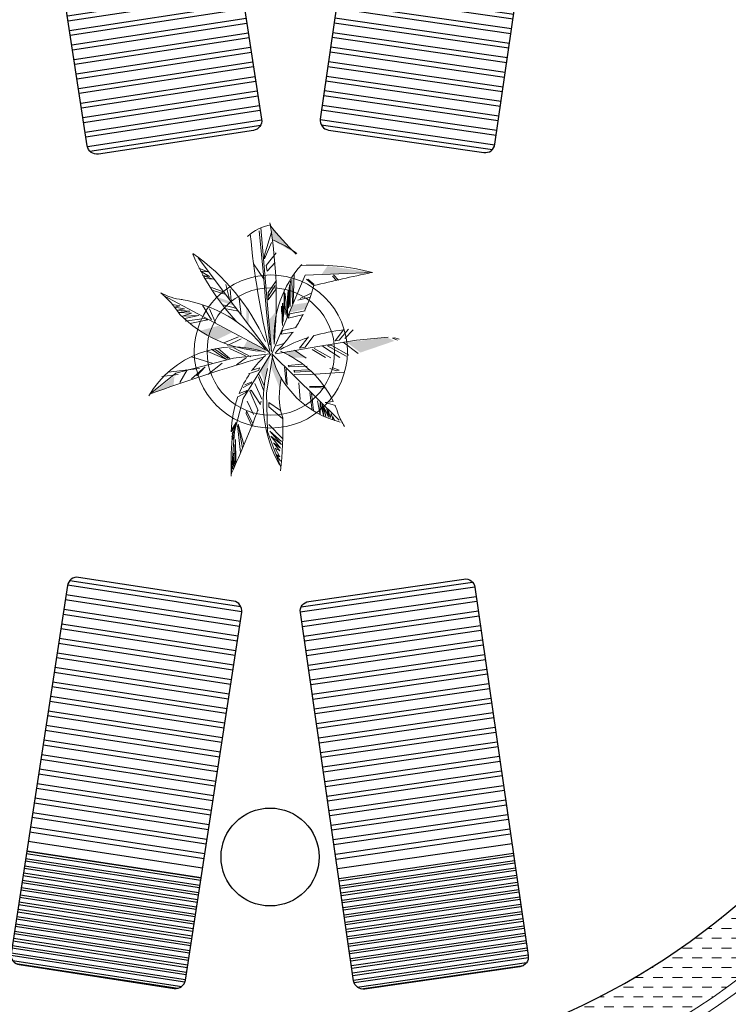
# Model space of a CAD drawing. Header units: millimetres. Extents: x 217.8 to 250.3, y 155.3 to 171.1.
# Tile 26 of 35: x 242.6 to 246.2, y 158.6 to 163.7. Entities that reach past the tile are written whole.
import ezdxf

# ---------------------------------------------------------------- set-up
doc = ezdxf.new("R2010")
doc.units = ezdxf.units.MM
for name, color, linetype, lineweight in [('ACQUA', 151, 'Continuous', 20), ('VERDE_giardino', 74, 'Continuous', 9), ('VETRATE', 171, 'Continuous', 9)]:
    doc.layers.add(name, color=color, linetype=linetype, lineweight=lineweight)
doc.layers.add('ARREDI_attrezzature', color=175, linetype='Continuous')
doc.layers.add('PROIEZIONI', color=145, linetype='Continuous')

msp = doc.modelspace()

# ---------------------------------------------------------------- hatches: boundary and pattern name
at = {"layer": 'ACQUA'}
h = msp.add_hatch(dxfattribs=at)
h.set_pattern_fill('DASH', color=256, scale=0.4, style=0)
h.set_pattern_definition([(0, (358.711986, -43.13463), (0.05, 0.05), [0.05, -0.05])])
h.paths.add_polyline_path([(244.3418, 165.9229), (244.3418, 165.6204, -0.174446), (246.5631, 164.4613), (246.7837, 164.6645, 0.17708)])
h.paths.add_polyline_path([(243.3257, 165.9208, 2.20923), (247.8419, 161.9543), (247.5419, 161.9543, -2.193796), (243.3257, 165.6181)])
at = {"layer": 'ARREDI_attrezzature'}
h = msp.add_hatch(dxfattribs=at)
h.set_pattern_fill('ANSI32', color=256, scale=0.2, angle=143.2235, style=0)
h.set_pattern_definition([(8.700945, (-122.91331, 650.65147), (-0.011345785, 0.074136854), []), (8.700945, (-122.88481, 650.63054), (-0.011345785, 0.074136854), [])])
h.paths.add_polyline_path([(243.7734, 163.09, 0.414214), (243.8152, 163.1469), (243.6154, 164.453), (242.7257, 164.3168), (242.9256, 163.0108, 0.414214), (242.9826, 162.9689)])
h = msp.add_hatch(dxfattribs=at)
h.set_pattern_fill('ANSI32', color=256, scale=0.2, angle=143.2235, style=0)
h.set_pattern_definition([(171.776492, (606.767996, 653.69165), (0.010727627, 0.074228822), []), (171.776492, (606.73968, 653.67048), (0.010727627, 0.074228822), [])])
h.paths.add_polyline_path([(244.1568, 163.0916, -0.414214), (244.1144, 163.1482), (244.3034, 164.4559), (245.1942, 164.3271), (245.0052, 163.0195, -0.414214), (244.9485, 162.9771)])
h = msp.add_hatch(dxfattribs=at)
h.set_pattern_fill('ANSI32', color=256, scale=0.2, angle=143.2235, style=0)
h.set_pattern_definition([(351.299055, (-123.01482, -326.87489), (-0.011345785, -0.074136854), []), (351.299055, (-122.98633, -326.853956), (-0.011345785, -0.074136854), [])])
h.paths.add_polyline_path([(243.6719, 160.6866, -0.414214), (243.7137, 160.6296), (243.5138, 159.3236), (242.6242, 159.4597), (242.8241, 160.7658, -0.414214), (242.8811, 160.8076)])
h = msp.add_hatch(dxfattribs=at)
h.set_pattern_fill('ANSI32', color=256, scale=0.2, angle=143.2235, style=0)
h.set_pattern_definition([(188.223508, (606.66648, -329.915065), (0.010727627, -0.074228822), []), (188.223508, (606.63816, -329.8939), (0.010727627, -0.074228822), [])])
h.paths.add_polyline_path([(244.0553, 160.685, 0.414214), (244.0129, 160.6284), (244.2019, 159.3207), (245.0927, 159.4495), (244.9037, 160.7571, 0.414214), (244.847, 160.7995)])
h = msp.add_hatch(dxfattribs=at)
h.set_pattern_fill('ANSI32', color=256, scale=0.1, angle=143.2235, style=0)
h.set_pattern_definition([(351.2990546, (-123.014824, -326.874886), (-0.0056728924, -0.0370684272), []), (351.2990546, (-123.000576, -326.86442), (-0.0056728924, -0.0370684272), [])])
h.paths.add_polyline_path([(243.5063, 159.2742), (243.4263, 158.7515, -0.414214), (243.3693, 158.7096), (242.5785, 158.8307, -0.414214), (242.5366, 158.8876), (242.6166, 159.4103)])
h = msp.add_hatch(dxfattribs=at)
h.set_pattern_fill('ANSI32', color=256, scale=0.1, angle=143.2235, style=0)
h.set_pattern_definition([(188.2235085, (606.66648, -329.915065), (0.0053638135, -0.037114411), []), (188.2235085, (606.65232, -329.904482), (0.0053638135, -0.037114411), [])])
h.paths.add_polyline_path([(244.2091, 159.2712), (244.2847, 158.7479, 0.414214), (244.3413, 158.7056), (245.1331, 158.82, 0.414214), (245.1754, 158.8767), (245.0998, 159.4)])

# ---------------------------------------------------------------- linework, layer by layer
for p, q in [((243.5138, 159.3236), (242.6242, 159.4597)), ((244.2019, 159.3207), (245.0927, 159.4495)), ((243.5063, 159.2742), (242.6166, 159.4103)), ((244.2091, 159.2712), (245.0998, 159.4))]:
    msp.add_line(p, q, dxfattribs=at)
for points in [[(242.68, 164.9459), (243.4708, 165.0669, -0.414214), (243.5278, 165.0251), (243.8152, 163.1469, -0.414214), (243.7734, 163.09), (242.9826, 162.9689, -0.414214), (242.9256, 163.0108), (242.6382, 164.8889, -0.414214)], [(245.2346, 164.9566), (244.4428, 165.071, 0.414214), (244.3862, 165.0287), (244.1144, 163.1482, 0.414214), (244.1568, 163.0916), (244.9485, 162.9771, 0.414214), (245.0052, 163.0195), (245.277, 164.8999, 0.414214)], [(242.5785, 158.8307), (243.3693, 158.7096, 0.414214), (243.4263, 158.7515), (243.7137, 160.6296, 0.414214), (243.6719, 160.6866), (242.8811, 160.8076, 0.414214), (242.8241, 160.7658), (242.5366, 158.8876, 0.414214)], [(245.1331, 158.82), (244.3413, 158.7056, -0.414214), (244.2847, 158.7479), (244.0129, 160.6284, -0.414214), (244.0553, 160.685), (244.847, 160.7995, -0.414214), (244.9037, 160.7571), (245.1754, 158.8767, -0.414214)]]:
    msp.add_lwpolyline(points, format="xyb", close=True, dxfattribs=at)
msp.add_circle((243.8581, 159.3803), 0.25, dxfattribs=at)
at = {"layer": 'PROIEZIONI'}
for radius, end in [(4.45, 218.0722), (4.35, 219.1114), (3.7, 0)]:
    msp.add_arc((243.8419, 161.9543), radius, 42.6531, end, dxfattribs=at)
at = {"layer": 'VERDE_giardino'}
for p, q in [((243.8663, 161.961), (243.8113, 162.593)), ((243.8251, 162.3522), (243.802, 162.5779)), ((243.8663, 162.5704), (243.8296, 162.4538)), ((243.8296, 162.435), (243.8663, 162.5178)), ((243.8572, 161.9533), (243.4909, 162.44)), ((243.8296, 162.4538), (243.8296, 162.435)), ((243.8893, 162.4651), (243.8388, 162.4011)), ((243.4944, 162.3861), (243.5403, 162.3673)), ((243.7744, 162.4087), (243.8251, 162.3335)), ((243.8388, 162.4011), (243.8434, 162.3711)), ((243.8434, 162.3711), (243.8848, 162.4162)), ((243.5403, 162.3673), (243.5035, 162.3711)), ((243.5035, 162.3711), (243.5494, 162.3448)), ((243.5494, 162.3448), (243.5127, 162.3485)), ((243.5127, 162.3485), (243.5679, 162.3297)), ((243.5679, 162.3297), (243.5311, 162.3335)), ((243.8388, 162.1792), (243.8251, 162.3522)), ((243.8671, 161.9498), (244.0367, 162.3513)), ((243.9811, 162.3536), (243.9769, 162.2124)), ((244.0367, 162.3513), (244.3802, 162.3641)), ((244.1977, 162.3245), (244.1764, 162.3466)), ((244.2077, 162.3256), (244.1821, 162.3525)), ((243.5586, 162.2883), (243.6184, 162.2657)), ((243.6321, 162.3033), (243.6505, 162.2281)), ((243.8893, 162.3222), (243.8479, 162.262)), ((243.8479, 162.2244), (243.8893, 162.2808)), ((243.8848, 162.2977), (243.8487, 162.2421)), ((243.9555, 162.2801), (243.9569, 162.3011)), ((243.9569, 162.3011), (243.9555, 162.2568)), ((243.9626, 162.3221), (243.9612, 162.2988)), ((243.9612, 162.2988), (243.9612, 162.1903)), ((243.9697, 162.3291), (243.9726, 162.2043)), ((244.0809, 162.2976), (244.0438, 162.3303)), ((244.0837, 162.3035), (244.051, 162.3303)), ((243.8572, 161.958), (243.3113, 162.2486)), ((243.5679, 162.2733), (243.6276, 162.2544)), ((243.655, 162.277), (243.6597, 162.2207)), ((243.7011, 162.232), (243.7102, 162.1492)), ((243.8479, 162.262), (243.8479, 162.2244)), ((243.9313, 162.2521), (243.9298, 162.2731)), ((243.9298, 162.2731), (243.9298, 162.2194)), ((243.9313, 162.1879), (243.9313, 162.2521)), ((243.9355, 162.2568), (243.9327, 162.2206)), ((243.937, 162.2334), (243.9355, 162.2568)), ((243.9398, 162.2113), (243.937, 162.2334)), ((243.9498, 162.2719), (243.9469, 162.2393)), ((243.9469, 162.2393), (243.9469, 162.1388)), ((243.9498, 162.2498), (243.9498, 162.2719)), ((243.9512, 162.2288), (243.9498, 162.2498)), ((243.9569, 162.2579), (243.9555, 162.2801)), ((243.9555, 162.2568), (243.9555, 162.2066)), ((243.9569, 162.2358), (243.9569, 162.2579)), ((243.9598, 162.2148), (243.9569, 162.2358)), ((244.0005, 162.2225), (244.0645, 162.2388)), ((244.0125, 162.2323), (244.0684, 162.2584)), ((243.3612, 162.2018), (243.3979, 162.1944)), ((243.3979, 162.1944), (243.3704, 162.1868)), ((243.3704, 162.1868), (243.4209, 162.1792)), ((243.5127, 162.1981), (243.5586, 162.1229)), ((243.6171, 162.1996), (243.689, 162.18)), ((243.917, 162.1681), (243.917, 162.1926)), ((243.9213, 162.1786), (243.9213, 162.2078)), ((243.9213, 162.2078), (243.9213, 162.0946)), ((243.9298, 162.2194), (243.927, 162.1833)), ((243.927, 162.1833), (243.927, 162.1622)), ((243.9355, 162.1494), (243.9313, 162.1879)), ((243.9327, 162.2206), (243.9327, 162.1996)), ((243.9327, 162.1996), (243.9355, 162.1739)), ((243.9412, 162.1844), (243.9398, 162.2113)), ((243.9427, 162.1622), (243.9412, 162.1844)), ((243.9512, 162.2078), (243.9512, 162.2288)), ((243.9526, 162.1821), (243.9512, 162.2078)), ((243.9555, 162.2066), (243.9526, 162.1821)), ((243.9612, 162.1903), (243.9598, 162.2148)), ((243.4209, 162.1792), (243.3841, 162.1718)), ((243.3841, 162.1718), (243.4485, 162.1679)), ((243.4485, 162.1679), (243.3888, 162.1605)), ((243.3888, 162.1605), (243.4576, 162.1566)), ((243.4576, 162.1566), (243.4116, 162.1416)), ((243.4116, 162.1416), (243.4944, 162.1455)), ((243.4944, 162.1455), (243.4209, 162.1303)), ((243.4254, 162.1153), (243.522, 162.1303)), ((243.522, 162.1303), (243.5403, 162.1229)), ((243.5494, 162.1792), (243.5817, 162.104)), ((243.625, 162.18), (243.697, 162.1668)), ((243.8572, 161.9949), (243.8388, 162.1792)), ((243.9199, 162.1459), (243.917, 162.1681)), ((243.9199, 162.1167), (243.9199, 162.1459)), ((243.9227, 162.1494), (243.9213, 162.1786)), ((243.9256, 162.1144), (243.9227, 162.1494)), ((243.927, 162.1622), (243.9256, 162.1144)), ((243.9355, 162.1739), (243.9355, 162.1494)), ((243.9455, 162.1389), (243.9427, 162.1622)), ((243.9457, 162.1358), (243.9455, 162.1389)), ((243.9583, 162.1541), (243.9498, 162.1307)), ((243.9498, 162.1307), (244.0282, 162.1494)), ((244.0367, 162.1681), (243.9583, 162.1541)), ((243.5403, 162.1229), (243.4485, 162.104)), ((243.9213, 162.0946), (243.9199, 162.1167)), ((243.9911, 162.0829), (243.9213, 162.0677)), ((243.6229, 162.0062), (243.6964, 162.0364)), ((243.9213, 162.0677), (243.9142, 162.0502)), ((243.9142, 162.0502), (243.9783, 162.0595)), ((244.0082, 161.979), (244.0538, 162.0362)), ((244.0809, 162.0432), (244.0367, 161.9825)), ((244.2334, 162.0724), (244.1906, 162.0152)), ((244.2106, 162.0199), (244.2576, 162.0759)), ((244.2818, 162.0724), (244.2391, 162.028)), ((244.2989, 162.0199), (244.4614, 162.035)), ((244.4942, 162.0315), (244.4828, 162.0292)), ((244.517, 162.0234), (244.4942, 162.0315)), ((243.6414, 161.9912), (243.7102, 162.0251)), ((243.6735, 161.9799), (243.7607, 161.9347)), ((243.8871, 161.9498), (244.1023, 161.9872)), ((243.8914, 161.9895), (243.9341, 162.0035)), ((244.0367, 161.9825), (244.0082, 161.979)), ((244.1023, 161.9872), (244.2989, 162.0199)), ((244.1251, 161.9884), (244.2149, 161.9312)), ((244.1707, 161.993), (244.1507, 161.9895)), ((244.1507, 161.9895), (244.2462, 161.9382)), ((244.2605, 161.9417), (244.1707, 161.993)), ((244.1906, 162.0152), (244.2106, 162.0199)), ((244.2305, 162.0082), (244.3075, 161.951)), ((244.4828, 162.0292), (244.5084, 162.0199)), ((243.4576, 161.9347), (243.5632, 161.901)), ((243.6367, 161.9197), (243.5403, 161.961)), ((243.5586, 161.9723), (243.6367, 161.9197)), ((243.5771, 161.9738), (243.645, 161.9248)), ((243.593, 161.9772), (243.6531, 161.9248)), ((243.6505, 161.9762), (243.7332, 161.9386)), ((243.8572, 161.9498), (243.6719, 161.9265)), ((243.6873, 161.8934), (243.7378, 161.931)), ((243.8629, 161.9498), (243.7203, 161.7211)), ((243.8728, 161.9452), (243.84, 161.748)), ((243.8671, 161.9498), (244.2106, 161.6102)), ((243.9826, 161.9685), (244.0424, 161.9277)), ((244.0723, 161.9709), (244.1407, 161.93)), ((244.0837, 161.9767), (244.1678, 161.9288)), ((243.6719, 161.9265), (243.3769, 161.8506)), ((243.4576, 161.8219), (243.5265, 161.8821)), ((243.5265, 161.8821), (243.4851, 161.8369)), ((243.5403, 161.8445), (243.6138, 161.901)), ((243.9327, 161.881), (243.9412, 161.7981)), ((244.021, 161.8962), (243.9498, 161.8903)), ((243.9498, 161.8903), (243.9555, 161.8822)), ((243.9555, 161.8822), (244.0467, 161.8857)), ((244.2108, 161.8657), (244.1748, 161.8787)), ((243.3769, 161.8506), (243.2458, 161.7444)), ((243.306, 161.8332), (243.3888, 161.8445)), ((243.3382, 161.8558), (243.4989, 161.8745)), ((243.3979, 161.8032), (243.4347, 161.8671)), ((243.7993, 161.8647), (243.7488, 161.8469)), ((243.7626, 161.8637), (243.8063, 161.8779)), ((243.8063, 161.8779), (243.7993, 161.8647)), ((243.7993, 161.8319), (243.8257, 161.7595)), ((243.8028, 161.844), (243.8279, 161.7858)), ((243.9398, 161.8728), (243.9455, 161.7911)), ((244.0567, 161.8682), (243.9797, 161.8635)), ((243.9797, 161.8635), (243.9854, 161.8553)), ((243.9805, 161.843), (244.0765, 161.8463)), ((243.9854, 161.8553), (244.0666, 161.86)), ((244.2387, 161.8559), (244.0651, 161.8444)), ((244.1629, 161.8738), (244.1948, 161.8624)), ((244.1948, 161.8624), (244.2108, 161.8657)), ((243.7209, 161.7776), (243.7649, 161.8005)), ((243.729, 161.7907), (243.7649, 161.807)), ((243.781, 161.7971), (243.8166, 161.7173)), ((244.0046, 161.8005), (244.0125, 161.7155)), ((244.0595, 161.7818), (244.1308, 161.783)), ((244.0595, 161.7795), (244.145, 161.7736)), ((243.734, 161.7521), (243.6938, 161.7305)), ((243.7002, 161.7462), (243.7408, 161.7624)), ((243.7408, 161.7624), (243.734, 161.7521)), ((243.7616, 161.7642), (243.7558, 161.7595)), ((243.7558, 161.7595), (243.7982, 161.66)), ((243.8096, 161.691), (243.7616, 161.7642)), ((243.84, 161.748), (243.8458, 161.5519)), ((244.0609, 161.7515), (244.0723, 161.6604)), ((244.0695, 161.7491), (244.0795, 161.6593)), ((243.7203, 161.7211), (243.6762, 161.5519)), ((243.742, 161.707), (243.7729, 161.6394)), ((243.9123, 161.6602), (243.8526, 161.7016)), ((243.8526, 161.7016), (243.8526, 161.679)), ((243.8526, 161.679), (243.9214, 161.6188)), ((244.1144, 161.6376), (244.1006, 161.7091)), ((244.1327, 161.6301), (244.1144, 161.7016)), ((244.1144, 161.7016), (244.1144, 161.6376)), ((244.1419, 161.6301), (244.1236, 161.6941)), ((244.1236, 161.6941), (244.1327, 161.6301)), ((244.1557, 161.6263), (244.1327, 161.679)), ((244.1327, 161.679), (244.1419, 161.6301)), ((244.1803, 161.7061), (244.1393, 161.7013)), ((244.1393, 161.7013), (244.192, 161.6861)), ((243.7375, 161.6563), (243.7363, 161.645)), ((243.7363, 161.645), (243.7661, 161.5782)), ((243.7719, 161.5905), (243.7375, 161.6563)), ((244.1603, 161.6339), (244.1465, 161.6752)), ((244.1465, 161.6752), (244.1557, 161.6263)), ((244.1648, 161.6226), (244.1557, 161.6602)), ((244.1557, 161.6602), (244.1603, 161.6339)), ((244.1695, 161.6452), (244.1648, 161.6226)), ((244.1786, 161.6151), (244.1695, 161.6452)), ((244.1879, 161.6076), (244.1786, 161.6301)), ((244.1786, 161.6301), (244.1786, 161.6151)), ((243.687, 161.5905), (243.6617, 161.552)), ((243.6858, 161.5981), (243.6629, 161.5632)), ((243.6928, 161.5829), (243.7076, 161.4458)), ((243.7179, 161.4684), (243.695, 161.5905)), ((243.695, 161.5905), (243.7247, 161.4862)), ((243.9214, 161.5173), (243.8526, 161.5887)), ((243.6762, 161.5519), (243.6605, 161.3243)), ((243.6743, 161.5276), (243.6629, 161.5078)), ((243.6755, 161.5547), (243.664, 161.5266)), ((243.6755, 161.5416), (243.664, 161.5163)), ((243.6812, 161.5763), (243.6652, 161.5416)), ((243.8458, 161.5519), (243.9113, 161.3733)), ((243.9169, 161.5022), (243.8572, 161.5549)), ((243.8572, 161.5549), (243.9169, 161.4872)), ((243.9169, 161.4872), (243.8617, 161.5286)), ((243.8617, 161.5286), (243.9123, 161.4684)), ((243.679, 161.4862), (243.68, 161.3884)), ((243.6812, 161.5125), (243.6835, 161.3979)), ((243.9123, 161.4684), (243.8755, 161.4947)), ((243.8755, 161.4947), (243.9076, 161.4534)), ((243.6732, 161.4429), (243.6755, 161.3669)), ((243.9076, 161.4534), (243.8848, 161.4684)), ((243.8848, 161.4684), (243.9076, 161.4232)), ((243.9076, 161.4232), (243.8893, 161.4345)), ((243.8893, 161.4345), (243.9123, 161.4007)), ((243.6709, 161.4223), (243.6687, 161.3621))]:
    msp.add_line(p, q, dxfattribs=at)
for radius in [0.3908, 0.3908, 0.3256]:
    msp.add_circle((243.8621, 161.9611), radius, dxfattribs=at)
for centre, radius, start, end in [((243.9004, 162.3823), 0.2288, 99.4518, 133.4207), ((241.5513, 162.2288), 2.3386, 354.3575, 9.5938), ((244.821, 163.3377), 1.2089, 217.1245, 226.6453), ((247.8136, 162.9287), 4.0727, 185.1784, 193.7204), ((243.6364, 161.9555), 0.621, 54.6788, 67.8708), ((242.8468, 161.577), 1.079, 23.757, 55.1195), ((244.5638, 162.9287), 1.1962, 203.1374, 222.9018), ((244.4304, 162.0354), 0.5526, 138.0212, 182.9375), ((244.0937, 161.3241), 1.0787, 74.6011, 93.9391), ((246.6474, 151.6523), 10.9503, 101.97959, 103.55464), ((243.356, 162.4834), 0.7483, 335.0445, 345.6249), ((243.4346, 162.4885), 0.2633, 239.6016, 264.5713), ((242.8704, 161.787), 0.641, 34.5603, 47.7517), ((243.3044, 161.5668), 0.6671, 37.4049, 81.4177), ((243.856, 162.6092), 0.6479, 225.0572, 266.1948), ((243.356, 162.4834), 0.7483, 327.5728, 333.4336), ((243.356, 162.4834), 0.7483, 314.9012, 325.4159), ((244.3275, 161.1942), 0.8822, 108.3201, 118.1472), ((244.3275, 161.1942), 0.8822, 96.1785, 106.3566), ((243.674, 161.4818), 0.5025, 71.3927, 149.7282), ((246.7428, 151.9874), 10.3648, 106.38686, 109.71818), ((244.2033, 161.5422), 0.5429, 132.8131, 143.5078), ((244.3304, 162.0676), 0.4804, 195.3354, 256.2526), ((243.7039, 161.476), 0.5291, 25.7792, 66.9161), ((244.2033, 161.5422), 0.5429, 145.5643, 157.9387), ((244.4862, 161.7027), 0.6629, 165.0256, 208.8659), ((244.279, 161.7357), 0.3737, 165.6329, 197.5466), ((244.2033, 161.5422), 0.5429, 159.6952, 178.9809), ((239.2915, 163.3492), 4.81, 339.8706, 340.0532), ((243.7039, 161.476), 0.5291, 18.2614, 23.5032), ((239.2915, 163.3492), 4.81, 335.2726, 339.489), ((244.5701, 161.7835), 0.3905, 201.2792, 211.6216), ((241.8433, 161.5741), 2.0799, 353.8479, 1.3503), ((245.4997, 161.3914), 1.8401, 175.1431, 181.799)]:
    msp.add_arc(centre, radius, start, end, dxfattribs=at)
for points in [[(243.8663, 162.6005), (243.9857, 162.4613), (243.871, 162.529), (243.9904, 162.4613)], [(244.3485, 162.3635), (244.1189, 162.3522), (244.3623, 162.3673), (244.151, 162.3974)], [(243.6643, 162.2131), (243.577, 162.2432), (243.6735, 162.1944), (243.6, 162.2207)], [(243.7378, 162.1831), (243.7378, 162.1153), (243.7516, 162.1566), (243.747, 162.0927)], [(244.0524, 162.2113), (243.9726, 162.1996), (244.0396, 162.1786), (243.9569, 162.1599)], [(243.8663, 161.9799), (243.8848, 162.1605), (243.8663, 161.9836), (243.8526, 162.1229)], [(243.5953, 162.0927), (243.4989, 162.0664), (243.6643, 162.0588), (243.5862, 162.0212)], [(244.4571, 162.0327), (244.4927, 162.0152), (244.2491, 162.0082), (244.3189, 161.9557)], [(243.8434, 161.9649), (243.7423, 162.0175), (243.8296, 161.9649), (243.7194, 161.9762)], [(243.8601, 161.9437), (243.8304, 161.8065), (243.8601, 161.9437), (243.8085, 161.8582)], [(243.9897, 161.9662), (244.041, 161.93), (243.9298, 161.9557), (243.9797, 161.93)], [(243.8716, 161.9202), (243.9152, 161.8244), (243.8635, 161.8816), (243.906, 161.7774)], [(243.251, 161.743), (243.3704, 161.8369), (243.251, 161.743), (243.3657, 161.788)]]:
    msp.add_solid(points, dxfattribs=at)
at = {"layer": 'VETRATE'}
for radius, start, end in [(4.05, 42.6531, 223.0004), (4, 42.6531, 222.9863), (4, 269.318, 0), (4.05, 269.3264, 359.2926), (4.05, 224.2555, 268.5248), (4, 224.2571, 268.5063)]:
    msp.add_arc((243.8419, 161.9543), radius, start, end, dxfattribs=at)

doc.saveas('drawing.dxf')
